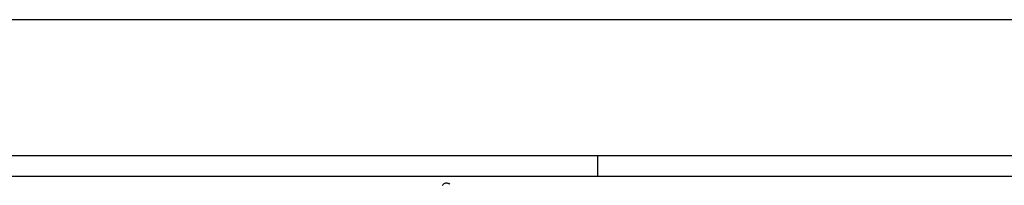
# Model space of a CAD drawing. Extents: x 15 to 1873, y -151985 to 652.
# Tile 20 of 26: x 1269 to 1485, y 616 to 652. Entities that reach past the tile are written whole.
import ezdxf

# ---------------------------------------------------------------- set-up
doc = ezdxf.new("R2010")
doc.units = 0
doc.layers.get('0').update_dxf_attribs({"linetype": 'CONTINUOUS'})
doc.layers.add('1', color=7, linetype='CONTINUOUS')

msp = doc.modelspace()

# ---------------------------------------------------------------- linework, layer by layer
at = {"color": 251, "linetype": 'CONTINUOUS'}
msp.add_line((1873.3, 652.12), (947.87, 652.12), dxfattribs=at)
msp.add_open_spline([(1362.06, 615.65), (1362.09, 615.71), (1362.17, 615.83), (1362.34, 615.99), (1362.54, 616.11), (1362.78, 616.18), (1363.03, 616.19), (1363.27, 616.14), (1363.47, 616.04), (1363.59, 615.95), (1363.64, 615.9)], degree=3, knots=[0, 0, 0, 0, 0.113089, 0.235801, 0.365887, 0.499999, 0.634112, 0.764198, 0.886911, 1, 1, 1, 1])
at = {"layer": '1', "color": 252, "linetype": 'CONTINUOUS'}
for p, q in [((1833.4, 622.13), (957.4, 622.13)), ((1396.15, 617.63), (1396.15, 622.13))]:
    msp.add_line(p, q, dxfattribs=at)
at = {"layer": '1', "color": 2, "linetype": 'CONTINUOUS'}
msp.add_line((1828.9, 617.63), (961.9, 617.63), dxfattribs=at)

doc.saveas('drawing.dxf')
